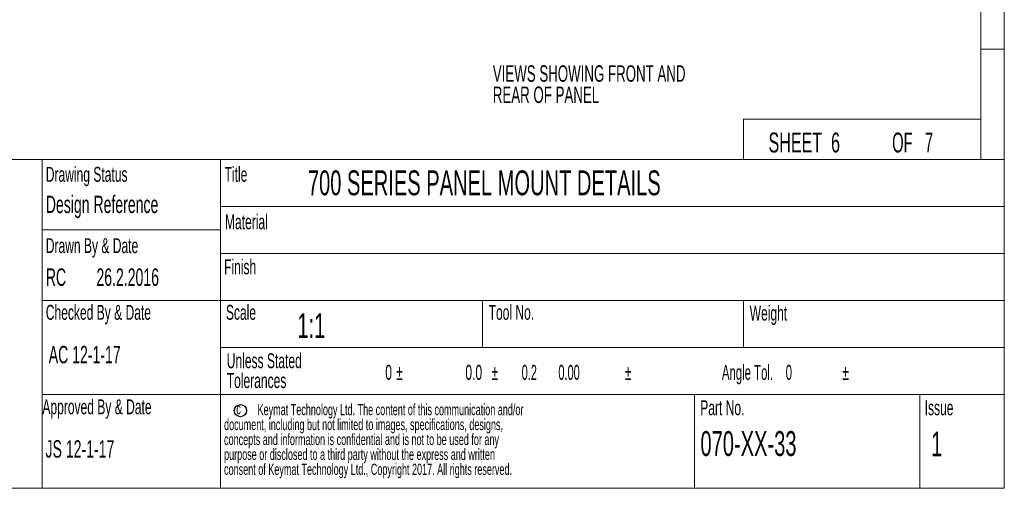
# Paper-space layout 'Sheet6' of a CAD drawing. Header units: millimetres. Extents: x 5 to 415, y 5 to 292.
# Tile 2 of 7: x 205 to 415, y 5 to 105. Entities that reach past the tile are written whole.
import ezdxf

# ---------------------------------------------------------------- set-up
doc = ezdxf.new("R2010")
doc.units = ezdxf.units.MM
doc.styles.add('SLDTEXTSTYLE0', font='TXT', dxfattribs={"width": 0.605})
doc.styles.add('SLDTEXTSTYLE2', font='TXT', dxfattribs={"width": 0.567742})
doc.styles.add('SLDTEXTSTYLE3', font='TXT', dxfattribs={"width": 0.57})
doc.styles.add('SLDTEXTSTYLE5', font='TXT', dxfattribs={"width": 0.5525})

# ---------------------------------------------------------------- blocks, each defined once
blk = doc.blocks.new('SW_NOTE_29')
at = {"color": 0, "linetype": 'Continuous', "lineweight": 0, "char_height": 3.5, "attachment_point": 1, "style": 'SLDTEXTSTYLE0'}
for s, insert in [('VIEWS SHOWING FRONT AND', (0, 4.5)), ('REAR OF PANEL', (0, -0.02))]:
    blk.add_mtext(s, dxfattribs=dict(at, insert=insert))
blk = doc.blocks.new('SW_NOTE_30')
at = {"color": 0, "linetype": 'Continuous', "lineweight": 0, "attachment_point": 1}
for s, insert, char_height, style in [('Storm Interface', (0, 3.4), 2.6458, 'SLDTEXTSTYLE0'), ('14 Bentinck Court', (0, -0.13), 2.6458, 'SLDTEXTSTYLE0'), ('Bentinck Road', (0, -3.66), 2.6458, 'SLDTEXTSTYLE0'), ('West Drayton', (0, -7.18), 2.6458, 'SLDTEXTSTYLE0'), ('Middlesex', (0, -10.71), 2.646, 'SLDTEXTSTYLE0'), ('UB7 7RQ. England', (0, -14.24), 2.6458, 'SLDTEXTSTYLE0'), ('tel:        +44 (0) 1895 431421', (0, -21.29), 2.6458, 'SLDTEXTSTYLE2'), ('fax:       +44 (0) 1895 431132', (0, -24.82), 2.6458, 'SLDTEXTSTYLE3'), ('email:sales@storm-interface.com', (0, -28.35), 2.6458, 'SLDTEXTSTYLE0'), ('website:www.storm-interface.com', (0, -31.88), 2.6458, 'SLDTEXTSTYLE0')]:
    blk.add_mtext(s, dxfattribs=dict(at, insert=insert, char_height=char_height, style=style))
blk = doc.blocks.new('SW_NOTE_31')
at = {"color": 0, "linetype": 'Continuous', "lineweight": 0, "char_height": 3.175, "attachment_point": 1, "style": 'SLDTEXTSTYLE0'}
for s, insert in [('Unless Stated', (0, 4.08)), ('Tolerances', (0, -0.15))]:
    blk.add_mtext(s, dxfattribs=dict(at, insert=insert))
blk = doc.blocks.new('SW_NOTE_32')
at = {"color": 0, "linetype": 'Continuous', "lineweight": 0, "attachment_point": 1}
for s, insert, char_height, style in [('%%p', (2.32, 4.08), 3.175, 'SLDTEXTSTYLE0'), ('%%p', (22.65, 4.08), 3.175, 'SLDTEXTSTYLE0'), ('%%p', (51.04, 4.08), 3.175, 'SLDTEXTSTYLE0'), ('Angle Tol.    0', (71.74, 4.08), 3.175, 'SLDTEXTSTYLE3'), ('%%p', (97.38, 4.08), 3.175, 'SLDTEXTSTYLE0'), ('0', (0, 4.08), 3.17, 'SLDTEXTSTYLE0'), ('0.0', (17.07, 4.08), 3.175, 'SLDTEXTSTYLE0'), ('0.2       0.00', (29.06, 4.08), 3.175, 'SLDTEXTSTYLE5')]:
    blk.add_mtext(s, dxfattribs=dict(at, insert=insert, char_height=char_height, style=style))
blk = doc.blocks.new('SW_NOTE_33')
at = {"color": 0, "linetype": 'Continuous', "lineweight": 0, "char_height": 2.3813, "attachment_point": 1, "style": 'SLDTEXTSTYLE0'}
for s, insert in [('Keymat Technology Ltd. The content of this communication and/or', (7.14, 3.06)), ('document, including but not limited to images, specifications, designs,', (0, -0.11)), ('concepts and information is confidential and is not to be used for any', (0, -3.29)), ('purpose or disclosed to a third party without the express and written', (0, -6.46)), ('consent of Keymat Technology Ltd., Copyright 2017. All rights reserved.', (0, -9.64))]:
    blk.add_mtext(s, dxfattribs=dict(at, insert=insert))

psp = doc.layouts.new('Sheet6')

# ---------------------------------------------------------------- linework, layer by layer
at = {"color": 7, "linetype": 'Continuous', "lineweight": 18}
for p, q in [((415, 5), (415, 292)), ((410, 287), (410, 75)), ((410, 98.5), (415, 98.5)), ((410, 83.58), (359.4, 83.58)), ((359.4, 83.58), (359.4, 75)), ((415, 75), (155, 75)), ((210, 75), (210, 5)), ((248, 75), (248, 5)), ((248, 65), (415, 65)), ((210, 60), (248, 60)), ((248, 55), (415, 55)), ((210, 45), (415, 45)), ((303.8, 45), (303.8, 35)), ((359.4, 45), (359.4, 35)), ((248, 35), (415, 35)), ((210, 25), (248, 25)), ((248, 25), (415, 25)), ((349, 25), (349, 5)), ((397, 25), (397, 5)), ((5, 5), (415, 5))]:
    psp.add_line(p, q, dxfattribs=at)
at = {"color": 7, "linetype": 'Continuous', "lineweight": 25}
psp.add_circle((252.22, 21.53), 1.3, dxfattribs=at)

# ---------------------------------------------------------------- block references
at = {"color": 7, "linetype": 'Continuous', "lineweight": 0}
for name, p in [('SW_NOTE_29', (306.01, 90.54)), ('SW_NOTE_30', (156.73, 44.97)), ('SW_NOTE_31', (249.31, 29.66)), ('SW_NOTE_32', (283.09, 27.18)), ('SW_NOTE_33', (248.74, 19.88))]:
    psp.add_blockref(name, p, dxfattribs=at)

# ---------------------------------------------------------------- texts
at = {"color": 7, "linetype": 'Continuous', "lineweight": 0, "attachment_point": 1}
for s, insert, char_height, style in [('KEYPAD IS DESIGNED TO BE SECURED WITH 4 x M3 LOCKNUTS, WASHERS AND CLAMP BRACKETS.', (27.2, 95.69), 3.7042, 'SLDTEXTSTYLE0'), ('SHEET  6', (364.76, 80.72), 4.233, 'SLDTEXTSTYLE0'), ('OF   7', (391.11, 80.72), 4.233, 'SLDTEXTSTYLE5'), ('Drawing Status', (210.75, 73.42), 3.175, 'SLDTEXTSTYLE0'), ('Title', (248.85, 73.42), 3.175, 'SLDTEXTSTYLE0'), ('700 SERIES PANEL MOUNT DETAILS', (266.6, 72.67), 5.2917, 'SLDTEXTSTYLE0'), ('Design Reference', (210.75, 67.3), 3.7042, 'SLDTEXTSTYLE0'), ('Material', (248.93, 63.32), 3.175, 'SLDTEXTSTYLE0'), ('Drawn By & Date', (210.75, 58.24), 3.175, 'SLDTEXTSTYLE0'), ('Finish', (248.74, 53.72), 3.175, 'SLDTEXTSTYLE0'), ('RC', (210.75, 51.8), 3.704, 'SLDTEXTSTYLE0'), ('26.2.2016', (221.54, 51.8), 3.704, 'SLDTEXTSTYLE0'), ('Checked By & Date', (210.75, 44.04), 3.175, 'SLDTEXTSTYLE0'), ('Scale', (249.13, 44.04), 3.175, 'SLDTEXTSTYLE0'), ('Tool No.', (305.11, 44.04), 3.175, 'SLDTEXTSTYLE0'), ('Weight', (360.74, 43.88), 3.175, 'SLDTEXTSTYLE0'), ('1:1', (264.36, 42.27), 5.292, 'SLDTEXTSTYLE0'), ('AC 12-1-17', (211.38, 35.32), 3.704, 'SLDTEXTSTYLE0'), ('Approved By & Date', (210.02, 23.93), 3.175, 'SLDTEXTSTYLE0'), ('Part No.', (350.2, 23.73), 3.175, 'SLDTEXTSTYLE0'), ('Issue', (398.03, 23.73), 3.175, 'SLDTEXTSTYLE0'), ('c', (251.35, 23.15), 2.38, 'SLDTEXTSTYLE0'), ('070-XX-33', (350.25, 17.17), 5.292, 'SLDTEXTSTYLE0'), ('1', (399.41, 17.07), 5.29, 'SLDTEXTSTYLE0'), ('JS 12-1-17', (210.69, 15.24), 3.704, 'SLDTEXTSTYLE0')]:
    psp.add_mtext(s, dxfattribs=dict(at, insert=insert, char_height=char_height, style=style))

doc.saveas('drawing.dxf')
